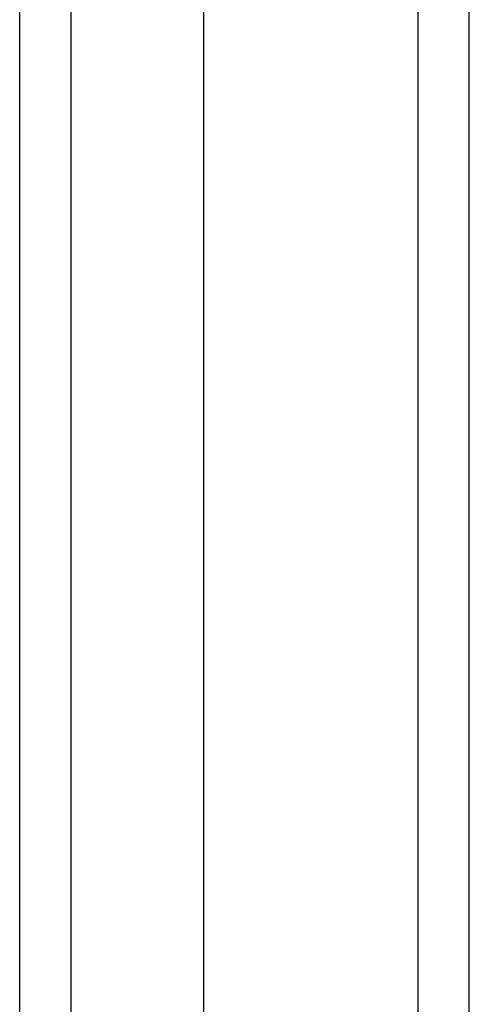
# Model space of a CAD drawing. Header units: inches. Extents: x 22 to 211, y 17 to 128.
# Tile 17 of 91: x 122.669 to 123.536, y 45.444 to 47.34. Entities that reach past the tile are written whole.
import ezdxf

# ---------------------------------------------------------------- set-up
doc = ezdxf.new("R2010")
doc.units = ezdxf.units.IN
doc.header["$MEASUREMENT"] = 0
doc.layers.add('Visible Edges(ANSI)', color=7, linetype='Continuous', lineweight=25)
doc.layers.add('Visible Tangent Edges(ANSI)', color=7, linetype='Continuous', lineweight=25)

msp = doc.modelspace()

# ---------------------------------------------------------------- linework, layer by layer
at = {"layer": 'Visible Edges(ANSI)'}
for p, q in [((123.5355, 43.8786), (123.5355, 103.6806)), ((123.0237, 103.071), (123.0237, 44.4883)), ((122.6694, 44.6768), (122.6694, 102.8825))]:
    msp.add_line(p, q, dxfattribs=at)
at = {"layer": 'Visible Tangent Edges(ANSI)'}
for p, q in [((123.4365, 103.6806), (123.4365, 43.8786)), ((122.7684, 44.5468), (122.7684, 103.0125))]:
    msp.add_line(p, q, dxfattribs=at)

doc.saveas('drawing.dxf')
